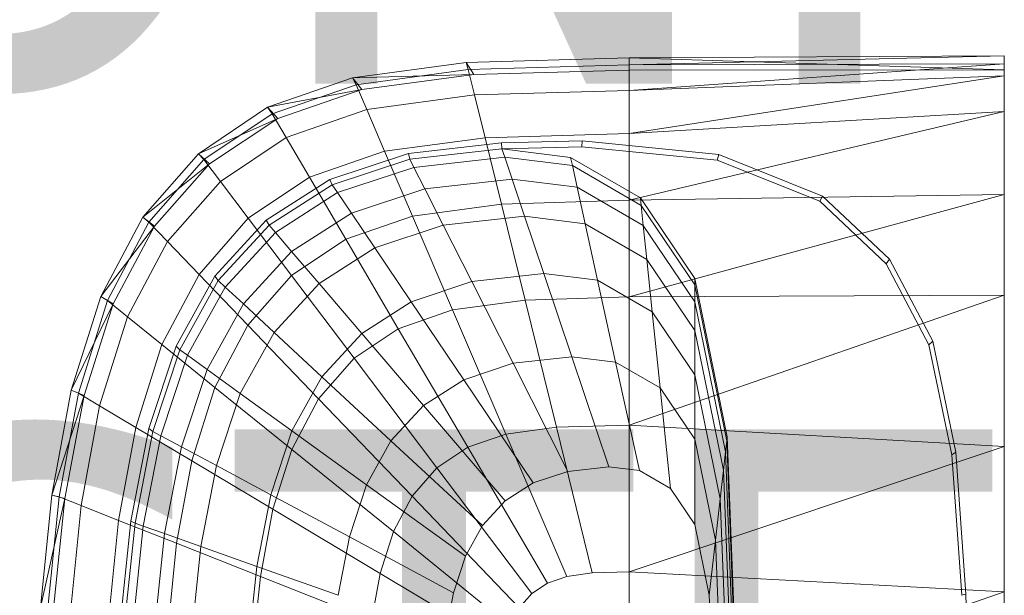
# Model space of a CAD drawing. Header units: metres. Extents: x 391.1 to 430.4, y 12.7 to 28.4.
# Tile 75 of 79: x 405.467 to 405.736, y 26.428 to 26.585. Entities that reach past the tile are written whole.
import ezdxf

# ---------------------------------------------------------------- set-up
doc = ezdxf.new("R2010")
doc.units = ezdxf.units.M
for name, color, linetype, lineweight in [('02_MOBILIARIO', 7, 'Continuous', 18), ('A-DETL-____-MBND', 7, 'Continuous', 18), ('G-____-____-TEXT', 7, 'Continuous', 30)]:
    doc.layers.add(name, color=color, linetype=linetype, lineweight=lineweight)
doc.styles.add('Tahoma_2', font='tahoma.ttf', dxfattribs={"height": 0.15})

# ---------------------------------------------------------------- blocks, each defined once
blk = doc.blocks.new('Family - Rentamans PB-155578-02_CLI_AIRE_P0')
at = {"layer": 'A-DETL-____-MBND', "color": 253, "true_color": 0xaaaaaa}
for p, q in [((0.16227, 0.3648), (0.11764, 0.36347)), ((0.265, 0.36526), (0.16227, 0.3648)), ((0.16227, 0.36283), (0.265, 0.36526)), ((0.265, 0.36146), (0.16227, 0.3648)), ((0.16227, 0.3648), (0.16227, 0.36141)), ((0.16227, 0.36283), (0.16227, 0.3648)), ((0.265, 0.36308), (0.265, 0.36526)), ((0.265, 0.36526), (0.265, 0.36146)), ((0.11764, 0.36347), (0.08652, 0.35928)), ((0.11821, 0.36152), (0.08749, 0.35738)), ((0.11764, 0.36347), (0.11975, 0.36016)), ((0.11821, 0.36152), (0.11764, 0.36347)), ((0.16227, 0.36283), (0.11821, 0.36152)), ((0.11992, 0.3546), (0.11821, 0.36152)), ((0.16227, 0.36141), (0.11975, 0.36016)), ((0.16227, 0.35585), (0.265, 0.36308)), ((0.265, 0.36308), (0.16227, 0.36283)), ((0.16227, 0.35585), (0.16227, 0.36283)), ((0.265, 0.36146), (0.16227, 0.36141)), ((0.265, 0.35983), (0.265, 0.36308)), ((0.265, 0.00406), (0.265, 0.36146)), ((0.08652, 0.35928), (0.06324, 0.35121)), ((0.11975, 0.36016), (0.08652, 0.35928)), ((0.08652, 0.35928), (0.08904, 0.35605)), ((0.08749, 0.35738), (0.08652, 0.35928)), ((0.11975, 0.36016), (0.08904, 0.35605)), ((0.16227, 0.34405), (0.265, 0.35983)), ((0.265, 0.35983), (0.16227, 0.35585)), ((0.265, 0.35008), (0.265, 0.35983)), ((0.08904, 0.35605), (0.06324, 0.35121)), ((0.08749, 0.35738), (0.0645, 0.34941)), ((0.08904, 0.35605), (0.06606, 0.34814)), ((0.09039, 0.35061), (0.08749, 0.35738)), ((0.11992, 0.3546), (0.09039, 0.35061)), ((0.11992, 0.3546), (0.16227, 0.35585)), ((0.1228, 0.34287), (0.11992, 0.3546)), ((0.16227, 0.34405), (0.16227, 0.35585)), ((0.06324, 0.35121), (0.04431, 0.33849)), ((0.06324, 0.35121), (0.06606, 0.34814)), ((0.0645, 0.34941), (0.06324, 0.35121)), ((0.09039, 0.35061), (0.06829, 0.34296)), ((0.09529, 0.33917), (0.09039, 0.35061)), ((0.06606, 0.34814), (0.04431, 0.33849)), ((0.0645, 0.34941), (0.04582, 0.33686)), ((0.06606, 0.34814), (0.04738, 0.33569)), ((0.06829, 0.34296), (0.0645, 0.34941)), ((0.16227, 0.32574), (0.265, 0.35008)), ((0.265, 0.35008), (0.16227, 0.34405)), ((0.265, 0.32734), (0.265, 0.35008)), ((0.06829, 0.34296), (0.05033, 0.33089)), ((0.0747, 0.33203), (0.06829, 0.34296)), ((0.09529, 0.33917), (0.1228, 0.34287)), ((0.1228, 0.34287), (0.16227, 0.34405)), ((0.12728, 0.3247), (0.1228, 0.34287)), ((0.16227, 0.32574), (0.16227, 0.34405)), ((0.10182, 0.33856), (0.12731, 0.34144)), ((0.1022, 0.33702), (0.12745, 0.33987)), ((0.12731, 0.34144), (0.14943, 0.34199)), ((0.12745, 0.33987), (0.12731, 0.34144)), ((0.12745, 0.33987), (0.14934, 0.34041)), ((0.12822, 0.33756), (0.12745, 0.33987)), ((0.12745, 0.33987), (0.14625, 0.33749)), ((0.14934, 0.34041), (0.14943, 0.34199)), ((0.14934, 0.34041), (0.18639, 0.33669)), ((0.14943, 0.34199), (0.18684, 0.33823)), ((0.04431, 0.33849), (0.02904, 0.32112)), ((0.04431, 0.33849), (0.04738, 0.33569)), ((0.04582, 0.33686), (0.04431, 0.33849)), ((0.09529, 0.33917), (0.0747, 0.33203)), ((0.08034, 0.33146), (0.10182, 0.33856)), ((0.1029, 0.32141), (0.09529, 0.33917)), ((0.1022, 0.33702), (0.10182, 0.33856)), ((0.10335, 0.33475), (0.12822, 0.33756)), ((0.12822, 0.33756), (0.14675, 0.33522)), ((0.13024, 0.33156), (0.12822, 0.33756)), ((0.14625, 0.33749), (0.16537, 0.32643)), ((0.14675, 0.33522), (0.14625, 0.33749)), ((0.18639, 0.33669), (0.18684, 0.33823)), ((0.18684, 0.33823), (0.21523, 0.3269)), ((0.04738, 0.33569), (0.02904, 0.32112)), ((0.04582, 0.33686), (0.03074, 0.31971)), ((0.04738, 0.33569), (0.0323, 0.31866)), ((0.05033, 0.33089), (0.04582, 0.33686)), ((0.08094, 0.32998), (0.1022, 0.33702)), ((0.0824, 0.32782), (0.10335, 0.33475)), ((0.10335, 0.33475), (0.1022, 0.33702)), ((0.10633, 0.32886), (0.10335, 0.33475)), ((0.14804, 0.32931), (0.14675, 0.33522)), ((0.14675, 0.33522), (0.16559, 0.32432)), ((0.18639, 0.33669), (0.21449, 0.32548)), ((0.0747, 0.33203), (0.05796, 0.32079)), ((0.08464, 0.31508), (0.0747, 0.33203)), ((0.05033, 0.33089), (0.03583, 0.3144)), ((0.05796, 0.32079), (0.05033, 0.33089)), ((0.06288, 0.32026), (0.08034, 0.33146)), ((0.06365, 0.31889), (0.08094, 0.32998)), ((0.08094, 0.32998), (0.08034, 0.33146)), ((0.0824, 0.32782), (0.08094, 0.32998)), ((0.10633, 0.32886), (0.13024, 0.33156)), ((0.13024, 0.33156), (0.14804, 0.32931)), ((0.13365, 0.32141), (0.13024, 0.33156)), ((0.14804, 0.32931), (0.16616, 0.31884)), ((0.15024, 0.31932), (0.14804, 0.32931)), ((0.06537, 0.31689), (0.0824, 0.32782)), ((0.08619, 0.3222), (0.0824, 0.32782)), ((0.08619, 0.3222), (0.10633, 0.32886)), ((0.11137, 0.3189), (0.10633, 0.32886)), ((0.16227, 0.29924), (0.265, 0.32734)), ((0.265, 0.32734), (0.16227, 0.32574)), ((0.16537, 0.32643), (0.18027, 0.30435)), ((0.16559, 0.32432), (0.16537, 0.32643)), ((0.21449, 0.32548), (0.21523, 0.3269)), ((0.21523, 0.3269), (0.23364, 0.30959)), ((0.265, 0.29972), (0.265, 0.32734)), ((0.1029, 0.32141), (0.12728, 0.3247)), ((0.12728, 0.3247), (0.16227, 0.32574)), ((0.13377, 0.29839), (0.12728, 0.3247)), ((0.16227, 0.29924), (0.16227, 0.32574)), ((0.16559, 0.32432), (0.18027, 0.30256)), ((0.16616, 0.31884), (0.16559, 0.32432)), ((0.21449, 0.32548), (0.23272, 0.30834)), ((0.02904, 0.32112), (0.01754, 0.29938)), ((0.02904, 0.32112), (0.0323, 0.31866)), ((0.03074, 0.31971), (0.02904, 0.32112)), ((0.06982, 0.3117), (0.08619, 0.3222)), ((0.08464, 0.31508), (0.1029, 0.32141)), ((0.0926, 0.31269), (0.08619, 0.3222)), ((0.1139, 0.29571), (0.1029, 0.32141)), ((0.11137, 0.3189), (0.13365, 0.32141)), ((0.13365, 0.32141), (0.15024, 0.31932)), ((0.13894, 0.30567), (0.13365, 0.32141)), ((0.0323, 0.31866), (0.01754, 0.29938)), ((0.03074, 0.31971), (0.01938, 0.29825)), ((0.0323, 0.31866), (0.02095, 0.29737)), ((0.03583, 0.3144), (0.03074, 0.31971)), ((0.05796, 0.32079), (0.04446, 0.30543)), ((0.04879, 0.30495), (0.06288, 0.32026)), ((0.0497, 0.30374), (0.06365, 0.31889)), ((0.06981, 0.30512), (0.05796, 0.32079)), ((0.06365, 0.31889), (0.06288, 0.32026)), ((0.06537, 0.31689), (0.06365, 0.31889)), ((0.0926, 0.31269), (0.11137, 0.3189)), ((0.11919, 0.30344), (0.11137, 0.3189)), ((0.15024, 0.31932), (0.16712, 0.30955)), ((0.15365, 0.30381), (0.15024, 0.31932)), ((0.16712, 0.30955), (0.16616, 0.31884)), ((0.16616, 0.31884), (0.18027, 0.29792)), ((0.05162, 0.30196), (0.06537, 0.31689)), ((0.06982, 0.3117), (0.06537, 0.31689)), ((0.03583, 0.3144), (0.02492, 0.29377)), ((0.04446, 0.30543), (0.03583, 0.3144)), ((0.08464, 0.31508), (0.06981, 0.30512)), ((0.09903, 0.29056), (0.08464, 0.31508)), ((0.05661, 0.29735), (0.06982, 0.3117)), ((0.07735, 0.3029), (0.06982, 0.3117)), ((0.07735, 0.3029), (0.0926, 0.31269)), ((0.10256, 0.29794), (0.09261, 0.31269)), ((0.16712, 0.30955), (0.18027, 0.29006)), ((0.16862, 0.29516), (0.16712, 0.30955)), ((0.23272, 0.30834), (0.23364, 0.30959)), ((0.23272, 0.30834), (0.24438, 0.28613)), ((0.23364, 0.30959), (0.24542, 0.28716)), ((0.04446, 0.30543), (0.03429, 0.2862)), ((0.03819, 0.2858), (0.04879, 0.30495)), ((0.05783, 0.2915), (0.04446, 0.30542)), ((0.0497, 0.30374), (0.04879, 0.30495)), ((0.06981, 0.30512), (0.05783, 0.2915)), ((0.08694, 0.28244), (0.06981, 0.30512)), ((0.11919, 0.30344), (0.13894, 0.30567)), ((0.13894, 0.30567), (0.15365, 0.30381)), ((0.1466, 0.28289), (0.13894, 0.30567)), ((0.0392, 0.28478), (0.0497, 0.30374)), ((0.05162, 0.30196), (0.0497, 0.30374)), ((0.06504, 0.28953), (0.07735, 0.3029)), ((0.08904, 0.28926), (0.07735, 0.3029)), ((0.10256, 0.29794), (0.11919, 0.30344)), ((0.13051, 0.28107), (0.11919, 0.30344)), ((0.15365, 0.30381), (0.16862, 0.29516)), ((0.15858, 0.28138), (0.15365, 0.30381)), ((0.18027, 0.30435), (0.18916, 0.26096)), ((0.18027, 0.30256), (0.18027, 0.30435)), ((0.18027, 0.30256), (0.18902, 0.25981)), ((0.18027, 0.29792), (0.18027, 0.30256)), ((0.01754, 0.29938), (0.00946, 0.27371)), ((0.01754, 0.29938), (0.02095, 0.29737)), ((0.01938, 0.29825), (0.01754, 0.29938)), ((0.04128, 0.28328), (0.05162, 0.30196)), ((0.05661, 0.29735), (0.05162, 0.30196)), ((0.16227, 0.26415), (0.265, 0.29972)), ((0.265, 0.29972), (0.16227, 0.29924)), ((0.265, 0.2583), (0.265, 0.29972)), ((0.02095, 0.29737), (0.00946, 0.27371)), ((0.01938, 0.29825), (0.01141, 0.2729)), ((0.02095, 0.29737), (0.01298, 0.27221)), ((0.02492, 0.29377), (0.01938, 0.29825)), ((0.04666, 0.27939), (0.05661, 0.29735)), ((0.06504, 0.28953), (0.05661, 0.29735)), ((0.08904, 0.28926), (0.10256, 0.29794)), ((0.11696, 0.27659), (0.10256, 0.29794)), ((0.1139, 0.29571), (0.13377, 0.29839)), ((0.13377, 0.29839), (0.16227, 0.29924)), ((0.14235, 0.26356), (0.13377, 0.29839)), ((0.16227, 0.26415), (0.16227, 0.29924)), ((0.18027, 0.29792), (0.18869, 0.25683)), ((0.18027, 0.29006), (0.18027, 0.29792)), ((0.09903, 0.29056), (0.1139, 0.29571)), ((0.12847, 0.26169), (0.1139, 0.29571)), ((0.16862, 0.29516), (0.18027, 0.27788)), ((0.17077, 0.27433), (0.16862, 0.29516)), ((0.02492, 0.29377), (0.01725, 0.26941)), ((0.03429, 0.2862), (0.02492, 0.29377)), ((0.05783, 0.2915), (0.04882, 0.27446)), ((0.05783, 0.2915), (0.07719, 0.27134)), ((0.05577, 0.2728), (0.06504, 0.28953)), ((0.07812, 0.27741), (0.06504, 0.28953)), ((0.07812, 0.27741), (0.08904, 0.28926)), ((0.08695, 0.28244), (0.09903, 0.29056)), ((0.10594, 0.26952), (0.08904, 0.28926)), ((0.09903, 0.29056), (0.11808, 0.25809)), ((0.18027, 0.27788), (0.18027, 0.29006)), ((0.18027, 0.29006), (0.18811, 0.25177)), ((0.03429, 0.2862), (0.02715, 0.2635)), ((0.03429, 0.2862), (0.04882, 0.27446)), ((0.24438, 0.28613), (0.24542, 0.28716)), ((0.24438, 0.28613), (0.25063, 0.25599)), ((0.24542, 0.28716), (0.25173, 0.25673)), ((0.03074, 0.26319), (0.03819, 0.2858)), ((0.03183, 0.26239), (0.0392, 0.28478)), ((0.03401, 0.26122), (0.04128, 0.28328)), ((0.0392, 0.28478), (0.03819, 0.2858)), ((0.04128, 0.28328), (0.0392, 0.28478)), ((0.04666, 0.27939), (0.04128, 0.28328)), ((0.07719, 0.27134), (0.08695, 0.28244)), ((0.10963, 0.25241), (0.08695, 0.28244)), ((0.11696, 0.27659), (0.13051, 0.28107)), ((0.13051, 0.28107), (0.1466, 0.28289)), ((0.1455, 0.25146), (0.13051, 0.28107)), ((0.1466, 0.28289), (0.15858, 0.28138)), ((0.15674, 0.25273), (0.1466, 0.28289)), ((0.15858, 0.28138), (0.17077, 0.27433)), ((0.16511, 0.25167), (0.15858, 0.28138)), ((0.03967, 0.25818), (0.04666, 0.27939)), ((0.05577, 0.2728), (0.04666, 0.27939)), ((0.18027, 0.27788), (0.18722, 0.24394)), ((0.18027, 0.26025), (0.18027, 0.27788)), ((0.06991, 0.26258), (0.07812, 0.27741)), ((0.09705, 0.25986), (0.07812, 0.27741)), ((0.10594, 0.26952), (0.11696, 0.27659)), ((0.13603, 0.24833), (0.11696, 0.27659)), ((0.00946, 0.27371), (0.00411, 0.24493)), ((0.01141, 0.2729), (0.00613, 0.24449)), ((0.00946, 0.27371), (0.01298, 0.27221)), ((0.01141, 0.2729), (0.00946, 0.27371)), ((0.01725, 0.26941), (0.01141, 0.2729)), ((0.04882, 0.27446), (0.04249, 0.25433)), ((0.04882, 0.27446), (0.06985, 0.25746)), ((0.04926, 0.25304), (0.05577, 0.2728)), ((0.06991, 0.26258), (0.05577, 0.2728)), ((0.17077, 0.27433), (0.18027, 0.26025)), ((0.17363, 0.24674), (0.17077, 0.27433)), ((0.01298, 0.27221), (0.00411, 0.24493)), ((0.01298, 0.27221), (0.0077, 0.24402)), ((0.06985, 0.25746), (0.07719, 0.27134)), ((0.10282, 0.24466), (0.07719, 0.27134)), ((0.01725, 0.26941), (0.01218, 0.2421)), ((0.01725, 0.26941), (0.02715, 0.2635)), ((0.09705, 0.25986), (0.10594, 0.26952)), ((0.12833, 0.24339), (0.10594, 0.26952)), ((0.02715, 0.2635), (0.02242, 0.23805)), ((0.02581, 0.23784), (0.03074, 0.26319)), ((0.02694, 0.23729), (0.03183, 0.26239)), ((0.02715, 0.2635), (0.04249, 0.25433)), ((0.03183, 0.26239), (0.03074, 0.26319)), ((0.03401, 0.26122), (0.03183, 0.26239)), ((0.06414, 0.24506), (0.06991, 0.26258)), ((0.09036, 0.24778), (0.06991, 0.26258)), ((0.11808, 0.25809), (0.12847, 0.26169)), ((0.12847, 0.26169), (0.14236, 0.26356)), ((0.12847, 0.26169), (0.14517, 0.2227)), ((0.14236, 0.26356), (0.16227, 0.26415)), ((0.15219, 0.22365), (0.14236, 0.26356)), ((0.265, 0.2583), (0.16227, 0.26415)), ((0.16227, 0.22395), (0.16227, 0.26415)), ((0.0292, 0.23649), (0.03401, 0.26122)), ((0.03967, 0.25818), (0.03401, 0.26122)), ((0.09036, 0.24778), (0.09705, 0.25986)), ((0.12212, 0.23664), (0.09705, 0.25986)), ((0.18027, 0.26025), (0.18593, 0.2326)), ((0.18027, 0.23691), (0.18027, 0.26025)), ((0.18902, 0.25981), (0.18869, 0.25683)), ((0.18902, 0.25981), (0.18916, 0.26096)), ((0.18902, 0.25981), (0.19196, 0.18276)), ((0.18916, 0.26096), (0.19213, 0.18276)), ((0.03505, 0.23441), (0.03967, 0.25818)), ((0.04926, 0.25304), (0.03967, 0.25818)), ((0.06469, 0.24107), (0.06985, 0.25746)), ((0.06985, 0.25746), (0.09769, 0.23496)), ((0.10963, 0.25241), (0.11808, 0.25809)), ((0.11808, 0.25809), (0.13991, 0.22088)), ((0.16227, 0.22395), (0.265, 0.2583)), ((0.18869, 0.25683), (0.18811, 0.25177)), ((0.18869, 0.25683), (0.191, 0.19601)), ((0.25063, 0.25599), (0.25173, 0.25673)), ((0.25173, 0.25673), (0.25454, 0.21786)), ((0.265, 0.2185), (0.265, 0.2583)), ((0.04249, 0.25433), (0.0383, 0.23178)), ((0.04249, 0.25433), (0.06469, 0.24107)), ((0.25063, 0.25599), (0.25341, 0.21751)), ((0.04496, 0.23089), (0.04926, 0.25304)), ((0.06414, 0.24506), (0.04926, 0.25304)), ((0.10282, 0.24466), (0.10963, 0.25241)), ((0.13563, 0.21801), (0.10963, 0.25241)), ((0.13603, 0.24833), (0.1455, 0.25146)), ((0.1455, 0.25146), (0.15674, 0.25273)), ((0.15674, 0.25273), (0.16511, 0.25167)), ((0.16511, 0.25167), (0.17363, 0.24674)), ((0.18722, 0.24394), (0.18811, 0.25177)), ((0.18811, 0.25177), (0.19074, 0.18276)), ((0.12833, 0.24339), (0.13603, 0.24833)), ((0.08566, 0.23351), (0.09036, 0.24778)), ((0.11744, 0.2282), (0.09036, 0.24778)), ((0.17363, 0.24674), (0.18027, 0.23691)), ((0.00411, 0.24493), (0.00102, 0.21415)), ((0.0077, 0.24402), (0.00102, 0.21415)), ((0.00613, 0.24449), (0.00308, 0.2141)), ((0.00411, 0.24493), (0.0077, 0.24402)), ((0.00613, 0.24449), (0.00411, 0.24493)), ((0.0077, 0.24402), (0.00465, 0.21386)), ((0.00613, 0.24449), (0.01218, 0.2421)), ((0.06032, 0.22542), (0.06414, 0.24506)), ((0.08566, 0.23351), (0.06414, 0.24506)), ((0.09769, 0.23496), (0.10282, 0.24466)), ((0.10282, 0.24466), (0.13218, 0.21409)), ((0.12212, 0.23664), (0.12833, 0.24339)), ((0.18593, 0.2326), (0.18722, 0.24394)), ((0.18722, 0.24394), (0.18955, 0.18276)), ((0.01218, 0.2421), (0.00925, 0.21289)), ((0.01218, 0.2421), (0.02242, 0.23805)), ((0.06128, 0.22269), (0.06469, 0.24107)), ((0.06469, 0.24107), (0.09408, 0.2235)), ((0.02242, 0.23805), (0.01968, 0.21083)), ((0.02242, 0.23805), (0.0383, 0.23178)), ((0.02295, 0.21072), (0.02581, 0.23784)), ((0.02694, 0.23729), (0.02581, 0.23784)), ((0.02412, 0.21045), (0.02694, 0.23729)), ((0.02641, 0.21004), (0.0292, 0.23649)), ((0.0292, 0.23649), (0.02694, 0.23729)), ((0.03505, 0.23441), (0.0292, 0.23649)), ((0.09408, 0.2235), (0.09769, 0.23496)), ((0.09769, 0.23496), (0.12959, 0.20918)), ((0.11744, 0.2282), (0.12212, 0.23664)), ((0.18027, 0.23691), (0.18422, 0.21759)), ((0.03237, 0.20898), (0.03505, 0.23441)), ((0.04496, 0.23089), (0.03505, 0.23441)), ((0.08255, 0.21752), (0.08566, 0.23351)), ((0.11416, 0.21822), (0.08566, 0.23351)), ((0.18422, 0.21759), (0.18593, 0.2326)), ((0.18593, 0.2326), (0.18783, 0.18276)), ((0.0383, 0.23178), (0.03587, 0.20764)), ((0.0383, 0.23177), (0.06127, 0.22269)), ((0.04246, 0.20719), (0.04496, 0.23089)), ((0.06032, 0.22542), (0.04496, 0.23089)), ((0.11416, 0.21822), (0.11744, 0.2282)), ((0.05811, 0.20442), (0.06032, 0.22542)), ((0.08255, 0.21752), (0.06032, 0.22542)), ((0.15219, 0.22365), (0.16227, 0.22395)), ((0.265, 0.2185), (0.16227, 0.22395)), ((0.16227, 0.18276), (0.16227, 0.22395)), ((0.0593, 0.20303), (0.06127, 0.22269)), ((0.06127, 0.22269), (0.0917, 0.21066)), ((0.0917, 0.21066), (0.09408, 0.2235)), ((0.09408, 0.2235), (0.12776, 0.20338)), ((0.13991, 0.22088), (0.14517, 0.2227)), ((0.14517, 0.2227), (0.15219, 0.22365)), ((0.13563, 0.21801), (0.13991, 0.22088)), ((0.16227, 0.18276), (0.265, 0.2185)), ((0.265, 0.18276), (0.265, 0.2185)), ((0.11198, 0.20705), (0.11416, 0.21822)), ((0.13218, 0.21409), (0.13563, 0.21801)), ((0.18422, 0.21759), (0.18555, 0.18276)), ((0.25341, 0.21751), (0.25454, 0.21786)), ((0.25454, 0.21786), (0.25535, 0.18276))]:
    blk.add_line(p, q, dxfattribs=at)
blk = doc.blocks.new('LONDR55-XX_ZZ-ARQ-CAA-M3D-Londres55_ifc-1-02_CLI_AIRE_P0')
at = {"layer": '02_MOBILIARIO', "color": 253, "lineweight": 18, "true_color": 0xaaaaaa}
blk.add_blockref('Family - Rentamans PB-155578-02_CLI_AIRE_P0', (405.47137, 26.21013), dxfattribs=at)

msp = doc.modelspace()

# ---------------------------------------------------------------- block references
at = {"lineweight": 5}
msp.add_blockref('LONDR55-XX_ZZ-ARQ-CAA-M3D-Londres55_ifc-1-02_CLI_AIRE_P0', (0, 0), dxfattribs=at)

# ---------------------------------------------------------------- texts
at = {"layer": 'G-____-____-TEXT', "char_height": 0.15, "attachment_point": 1, "style": 'Tahoma_2'}
for s, insert, width in [('CONNEXIÓ A XARXA ', (405.26751, 26.71784), 2.2968347), ('EXISTENT DE LAVABOS', (405.12861, 26.4731), 2.5613916)]:
    msp.add_mtext(s, dxfattribs=dict(at, insert=insert, width=width))

doc.saveas('drawing.dxf')
